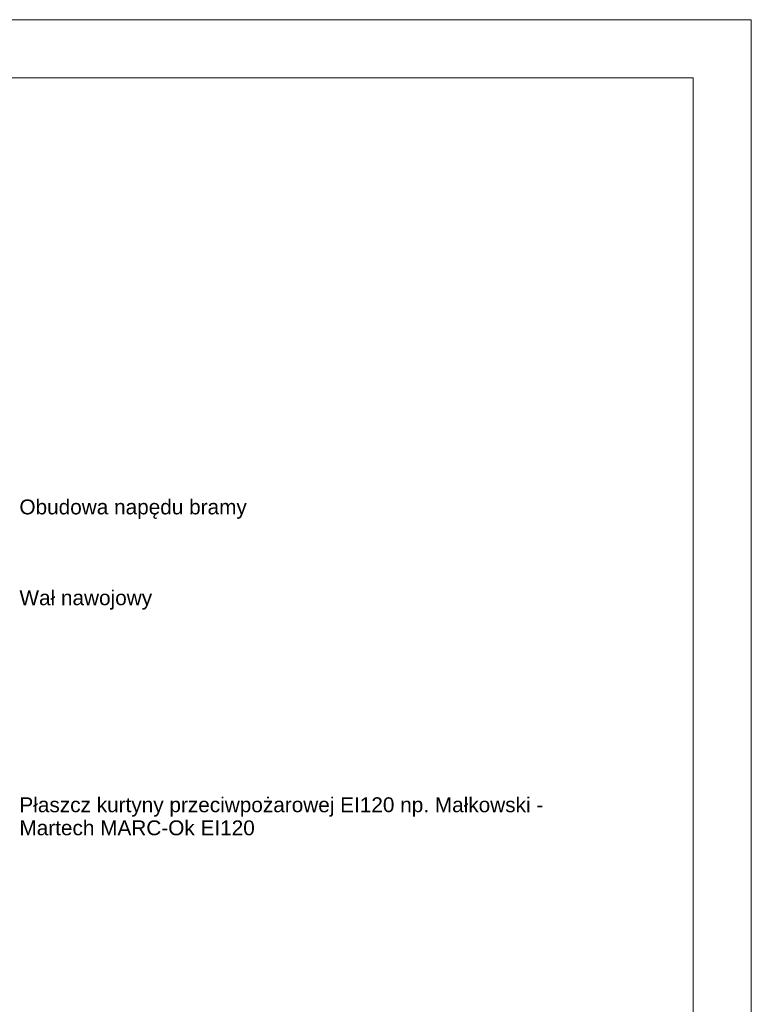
# Paper-space layout 'AD-01 DETAL MONTAŻU BRAMY' of a CAD drawing. Header units: millimetres. Extents: x 0 to 420, y 0 to 297.
# Tile 16 of 16: x 358 to 420, y 214 to 297. Entities that reach past the tile are written whole.
import ezdxf
from ezdxf.xclip import XClip

# ---------------------------------------------------------------- set-up
doc = ezdxf.new("R2010")
doc.units = ezdxf.units.MM
doc.header["$MEASUREMENT"] = 0
doc.header["$XCLIPFRAME"] = 0
doc.layers.add('0_Nr_pióra__1', color=7, linetype='Continuous', lineweight=20)
doc.layers.add('A_Arkusz_Nr_pióra__1', color=7, linetype='Continuous', lineweight=20)
doc.layers.add('A_podrys', color=7, linetype='Continuous')
doc.styles.add('STYL_AUTOMATYCZNY_1', font='arial.ttf')

# ---------------------------------------------------------------- blocks, each defined once
blk = doc.blocks.new('Rysunek_3_3', base_point=(-17238.564, -4224.647))
at = {"layer": '0_Nr_pióra__1', "color": 7, "linetype": 'Continuous', "lineweight": 20, "char_height": 1.25, "attachment_point": 4, "style": 'STYL_AUTOMATYCZNY_1'}
for s, insert in [('\\A1;{\\pql;\\fArial|b0|i0|c238|p0;\\W1.000000;Obudowa napędu bramy}', (358.448, 255.844)), ('\\A1;{\\pql;\\fArial|b0|i0|c238|p0;\\W1.000000;Wał nawojowy}', (358.448, 248.211))]:
    blk.add_mtext(s, dxfattribs=dict(at, insert=insert))
at = {"layer": '0_Nr_pióra__1', "color": 7, "linetype": 'Continuous', "lineweight": 20, "insert": (358.448, 230.015), "char_height": 1.25, "width": 50.50235, "attachment_point": 4, "line_spacing_factor": 0.930982, "style": 'STYL_AUTOMATYCZNY_1'}
blk.add_mtext('\\A1;{\\pql;\\fArial|b0|i0|c238|p0;\\W1.000000;Płaszcz kurtyny przeciwpożarowej EI120 np. Małkowski - Martech MARC-Ok EI120}', dxfattribs=at)

psp = doc.layouts.new('AD-01 DETAL MONTAŻU BRAMY')

# ---------------------------------------------------------------- linework, layer by layer
at = {"layer": 'A_Arkusz_Nr_pióra__1', "color": 7, "linetype": 'Continuous', "lineweight": 20}
for q in [(29.9, 292.1), (415.1, 4.9)]:
    psp.add_line((415.1, 292.1), q, dxfattribs=at)
at = {"layer": 'A_Arkusz_Nr_pióra__1', "color": 7, "linetype": 'Continuous', "lineweight": 20, "flags": 128}
psp.add_lwpolyline([(0, 297), (420, 297), (420, 0), (0, 0)], close=True, dxfattribs=at)

# ---------------------------------------------------------------- block references
at = {"layer": 'A_podrys', "color": 37, "linetype": 'Continuous', "lineweight": 5, "true_color": 0x656532}
ref = psp.add_blockref('Rysunek_3_3', (-17238.564, -4224.647), dxfattribs=at)
XClip(ref).set_block_clipping_path([(239.3647330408, 179.5454022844), (411.767983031, 287.681131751)])

doc.saveas('drawing.dxf')
